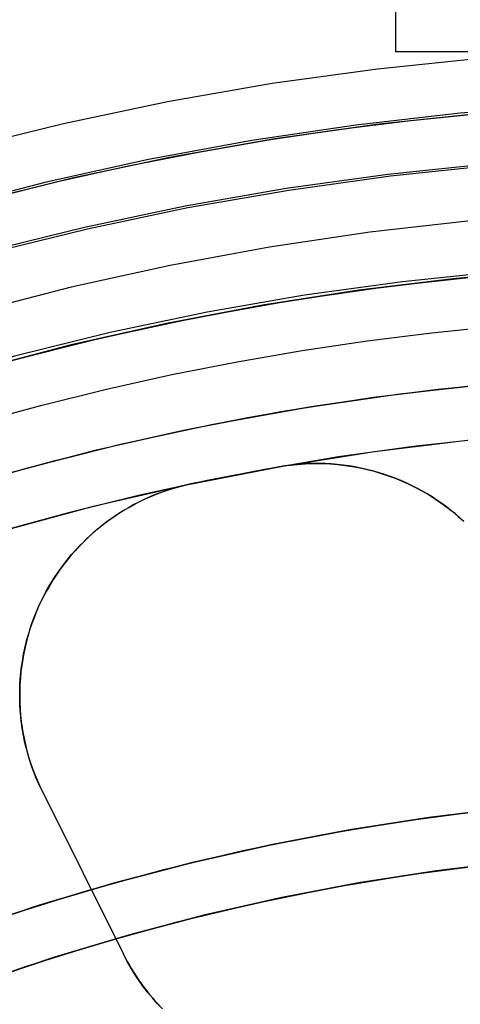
# Model space of a CAD drawing. Header units: millimetres. Extents: x -356 to 356, y -410 to 410.
# Tile 76 of 126: x -6.75 to -2.67, y 19.64 to 28.76. Entities that reach past the tile are written whole.
import ezdxf

# ---------------------------------------------------------------- set-up
doc = ezdxf.new("R2010")
doc.units = ezdxf.units.MM
doc.header["$MEASUREMENT"] = 0
doc.layers.add('1', color=7, linetype='Continuous')

msp = doc.modelspace()

# ---------------------------------------------------------------- linework, layer by layer
at = {"layer": '1', "color": 252}
for points in [[(-3.270497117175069, 29.9596682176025), (-3.270497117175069, 28.4596682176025)], [(-12.81262581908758, 25.47141962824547), (-11.9258162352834, 25.89848461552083), (-11.02479443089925, 26.29468588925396), (-10.11063417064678, 26.6595512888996), (-9.184424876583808, 26.99264599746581), (-8.247270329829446, 27.29357305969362), (-7.30028735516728, 27.56197385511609), (-6.344604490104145, 27.79752852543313), (-5.38136063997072, 27.99995635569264), (-4.411703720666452, 28.16901610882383), (-3.436789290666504, 28.30450631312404), (-2.457779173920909, 28.40626550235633), (-1.475840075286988, 28.47417240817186), (-0.4921421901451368, 28.50814610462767), (0.4921421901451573, 28.50814610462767), (1.475840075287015, 28.47417240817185), (2.45777917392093, 28.40626550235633), (3.436789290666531, 28.30450631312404), (4.411703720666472, 28.16901610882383)], [(-1.720497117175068, 28.4596682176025), (-3.270497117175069, 28.4596682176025)], [(5.078171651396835, 27.55503365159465), (4.118766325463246, 27.71467969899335), (3.154398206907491, 27.84093171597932), (2.186229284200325, 27.93363757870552), (1.215426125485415, 27.992685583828), (0.2431584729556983, 28.01800458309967), (-0.7294021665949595, 28.00956406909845), (-1.701083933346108, 27.96737421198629), (-2.670716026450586, 27.89148584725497), (-3.637130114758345, 27.78199041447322), (-4.599161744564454, 27.63901984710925), (-5.555651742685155, 27.46274641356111), (-6.50544761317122, 27.25338250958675), (-7.447404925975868, 27.01118040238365), (-8.380388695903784, 26.73643192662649), (-9.30327475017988, 26.42946813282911), (-10.21495108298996, 26.09065888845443), (-11.11431919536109, 25.72041243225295), (-12.00029541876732, 25.31917488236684), (-12.87181222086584, 24.88742969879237)], [(-12.86024860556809, 24.87195219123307), (-12.22876401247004, 25.1884364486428), (-11.59221505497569, 25.48765485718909), (-10.95128464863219, 25.769543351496), (-10.30665186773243, 26.03407242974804), (-9.658989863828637, 26.28124644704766), (-9.008963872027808, 26.51110276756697), (-8.357229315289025, 26.72371078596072), (-7.704430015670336, 26.91917082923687), (-7.051196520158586, 27.09761295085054), (-6.398144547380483, 27.25919562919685), (-5.745873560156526, 27.4041043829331), (-5.094965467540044, 27.53255031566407), (-4.445983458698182, 27.64476860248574), (-3.799470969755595, 27.7410169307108), (-3.155950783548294, 27.82157390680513), (-2.515924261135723, 27.88673744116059), (-1.879870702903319, 27.9368231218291), (-1.248246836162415, 27.97216258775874), (-0.6214864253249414, 27.99310191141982), (6.9e-15, 27.99999999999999)], [(-12.86024860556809, 24.87195219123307), (-12.22876401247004, 25.1884364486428), (-11.59221505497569, 25.48765485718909), (-10.95128464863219, 25.769543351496), (-10.30665186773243, 26.03407242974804), (-9.658989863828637, 26.28124644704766), (-9.008963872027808, 26.51110276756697), (-8.357229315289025, 26.72371078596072), (-7.704430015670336, 26.91917082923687), (-7.051196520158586, 27.09761295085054), (-6.398144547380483, 27.25919562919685), (-5.745873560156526, 27.4041043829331), (-5.094965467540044, 27.53255031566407), (-4.445983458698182, 27.64476860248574), (-3.799470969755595, 27.7410169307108), (-3.155950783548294, 27.82157390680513), (-2.515924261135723, 27.88673744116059), (-1.879870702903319, 27.9368231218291), (-1.248246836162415, 27.97216258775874), (-0.6214864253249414, 27.99310191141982), (6.9e-15, 27.99999999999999)], [(5.257278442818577, 27.50201853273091), (4.300194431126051, 27.66782116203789), (3.337935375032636, 27.80032711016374), (2.371659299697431, 27.89937691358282), (1.402529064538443, 27.96485137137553), (0.431710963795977, 27.99667168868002), (-0.5396266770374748, 27.99479957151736), (-1.510314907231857, 27.95923727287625), (-2.479185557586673, 27.89002759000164), (-3.445072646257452, 27.78725381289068), (-4.406813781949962, 27.65103962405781), (-5.363251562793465, 27.48154894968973), (-6.313234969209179, 27.27898576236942), (-7.255620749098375, 27.04359383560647), (-8.189274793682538, 26.77565645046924), (-9.113073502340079, 26.47549605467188), (-10.02590513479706, 26.14347387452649), (-10.92667114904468, 25.77998948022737), (-11.81428752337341, 25.38548030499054), (-12.68768606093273, 24.96042111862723)], [(4.356162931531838, 27.65906441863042), (3.39358201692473, 27.79358920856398), (2.42691210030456, 27.89462488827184), (1.457317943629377, 27.96204971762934), (0.4859678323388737, 27.99578245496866), (-0.4859678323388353, 27.99578245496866), (-1.457317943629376, 27.96204971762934), (-2.426912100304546, 27.89462488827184), (-3.39358201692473, 27.79358920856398), (-4.356162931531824, 27.65906441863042), (-5.31349500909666, 27.49121261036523), (-6.264424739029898, 27.29023603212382), (-7.207806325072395, 27.05637684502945), (-8.142503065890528, 26.78991683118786), (-9.06738872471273, 26.49117705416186), (-9.981348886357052, 26.16051747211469), (-10.8832823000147, 25.79833650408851), (-11.77210220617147, 25.40507054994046), (-12.64673764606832, 24.98119346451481)], [(-13.20415576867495, 24.13656353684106), (-12.36318696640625, 24.5779380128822), (-11.50748472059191, 24.99002249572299), (-10.63806878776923, 25.3723258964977), (-9.755975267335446, 25.7243926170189), (-8.862255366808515, 26.04580309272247), (-7.957974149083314, 26.33617429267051), (-7.044209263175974, 26.59516017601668), (-6.12204965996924, 26.82245210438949), (-5.192594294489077, 27.01777920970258), (-4.256950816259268, 27.18090871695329), (-3.316234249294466, 27.31164622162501), (-2.37156566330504, 27.4098359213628), (-1.42407083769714, 27.47536080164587), (-0.4748789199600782, 27.50814277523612), (0.4748789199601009, 27.50814277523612), (1.424070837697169, 27.47536080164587), (2.371565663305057, 27.4098359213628), (3.316234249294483, 27.31164622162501), (4.256950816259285, 27.18090871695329), (5.192594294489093, 27.01777920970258)], [(4.896931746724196, 26.57159472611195), (3.971767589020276, 26.72554300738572), (3.041817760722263, 26.84728909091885), (2.108202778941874, 26.93668628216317), (1.172047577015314, 26.99362686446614), (0.2344801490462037, 27.01804222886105), (-0.7033698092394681, 27.00990295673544), (-1.640372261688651, 26.96921885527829), (-2.575398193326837, 26.89603894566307), (-3.507320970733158, 26.79045140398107), (-4.435017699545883, 26.65258345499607), (-5.357370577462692, 26.48260121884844), (-6.273268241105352, 26.28070951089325), (-7.181607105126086, 26.04715159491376), (-8.081292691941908, 25.78220889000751), (-8.971240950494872, 25.48620063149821), (-9.850379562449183, 25.15948348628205), (-10.71764923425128, 24.80245112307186), (-11.572004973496, 24.415533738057), (-12.41241734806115, 23.99919753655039)], [(2.8e-15, 26.49999999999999), (-0.9047394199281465, 26.4845510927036), (-1.808423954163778, 26.43822238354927), (-2.709999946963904, 26.3610678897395), (-3.608416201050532, 26.25317756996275), (-4.502625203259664, 26.1146772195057), (-5.391584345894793, 25.94572832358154), (-6.274257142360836, 25.74652786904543), (-7.149614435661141, 25.51730811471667), (-8.016635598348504, 25.25833632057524), (-8.874309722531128, 24.96991443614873), (-9.721636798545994, 24.65237874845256), (-10.55762888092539, 24.30609948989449), (-11.38131124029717, 23.9314804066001), (-12.19172349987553, 23.52895828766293), (-12.98792075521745, 23.09900245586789)], [(-12.98792075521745, 23.09900245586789), (-12.19172349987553, 23.52895828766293), (-11.38131124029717, 23.9314804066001), (-10.5576288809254, 24.30609948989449), (-9.721636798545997, 24.65237874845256), (-8.874309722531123, 24.96991443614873), (-8.016635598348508, 25.25833632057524), (-7.149614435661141, 25.51730811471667), (-6.274257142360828, 25.74652786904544), (-5.391584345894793, 25.94572832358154), (-4.502625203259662, 26.1146772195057), (-3.608416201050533, 26.25317756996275), (-2.709999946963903, 26.3610678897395), (-1.808423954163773, 26.43822238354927), (-0.9047394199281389, 26.4845510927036), (7.2e-15, 26.49999999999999)], [(-12.78737445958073, 23.2106237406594), (-11.98087979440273, 23.63701587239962), (-11.16018646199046, 24.03539552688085), (-10.32626707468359, 24.40529058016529), (-9.480109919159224, 24.74626266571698), (-8.622717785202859, 25.05790769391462), (-7.755106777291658, 25.33985633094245), (-6.878305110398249, 25.59177443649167), (-5.993351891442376, 25.81336345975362), (-5.101295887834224, 26.00436079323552), (-4.203194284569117, 26.1645400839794), (-3.300111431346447, 26.29371150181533), (-2.393117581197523, 26.39172196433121), (-1.483287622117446, 26.45845531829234)], [(-7.161255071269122, 25.0213251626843), (-6.554075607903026, 25.18718682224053), (-5.94706486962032, 25.33737765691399), (-5.340780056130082, 25.47207010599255), (-4.735762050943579, 25.59146038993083), (-4.132534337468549, 25.69576710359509), (-3.531602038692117, 25.78522976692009), (-2.933451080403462, 25.86010734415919), (-2.338547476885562, 25.92067674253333), (-1.747336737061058, 25.9672313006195), (-1.160243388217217, 26.00007927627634), (-0.5776706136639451, 26.01954234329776), (-1e-16, 26.0259541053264), (0.5776706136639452, 26.01954234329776), (1.160243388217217, 26.00007927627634), (1.747336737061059, 25.9672313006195), (2.338547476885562, 25.92067674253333), (2.933451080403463, 25.86010734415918), (3.531602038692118, 25.78522976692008), (4.13253433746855, 25.69576710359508), (4.73576205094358, 25.59146038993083)], [(-7.161255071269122, 25.0213251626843), (-6.554075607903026, 25.18718682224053), (-5.94706486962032, 25.33737765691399), (-5.340780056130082, 25.47207010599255), (-4.735762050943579, 25.59146038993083), (-4.132534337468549, 25.69576710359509), (-3.531602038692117, 25.78522976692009), (-2.933451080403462, 25.86010734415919), (-2.338547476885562, 25.92067674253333), (-1.747336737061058, 25.9672313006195), (-1.160243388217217, 26.00007927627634), (-0.5776706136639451, 26.01954234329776), (-1e-16, 26.0259541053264), (0.5776706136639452, 26.01954234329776), (1.160243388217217, 26.00007927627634), (1.747336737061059, 25.9672313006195), (2.338547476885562, 25.92067674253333), (2.933451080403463, 25.86010734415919), (3.531602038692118, 25.78522976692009), (4.13253433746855, 25.69576710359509), (4.73576205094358, 25.59146038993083)], [(-13.09912205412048, 21.87836834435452), (-12.33941443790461, 22.31566381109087), (-11.56512566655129, 22.72658945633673), (-10.77717069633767, 23.11065970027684), (-9.976480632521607, 23.46742069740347), (-9.164001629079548, 23.79645087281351), (-8.340693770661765, 24.09736142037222), (-7.50752993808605, 24.36979676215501), (-6.665494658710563, 24.61343496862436), (-5.815582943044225, 24.82798813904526), (-4.958799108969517, 25.01320274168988), (-4.096155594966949, 25.16885991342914), (-3.228671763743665, 25.29477571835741), (-2.357372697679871, 25.39080136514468), (-1.483287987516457, 25.45682338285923)], [(-12.84588623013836, 22.02800960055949), (-12.28187850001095, 22.34738151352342), (-11.71201212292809, 22.65124217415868), (-11.13691008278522, 22.9394689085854), (-10.55719585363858, 23.2119713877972), (-9.973491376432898, 23.468691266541), (-9.386415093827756, 23.70960167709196), (-8.796580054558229, 23.93470658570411), (-8.204592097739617, 24.14404002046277), (-7.611048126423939, 24.33766518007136), (-7.016534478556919, 24.51567343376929), (-6.42162540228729, 24.67818322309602), (-5.826881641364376, 24.82533887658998), (-5.232849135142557, 24.95730934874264), (-4.64005783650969, 25.07428689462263), (-4.049020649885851, 25.17648569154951), (-3.460232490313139, 25.26414041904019), (-2.874169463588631, 25.33750480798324), (-2.291288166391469, 25.39685016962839), (-1.712025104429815, 25.44246391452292), (-1.136796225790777, 25.47464807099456), (-0.5659965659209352, 25.49371781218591), (0, 25.49999999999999)], [(-12.49781053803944, 22.22734198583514), (-11.73165846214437, 22.64107306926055), (-10.95182779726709, 23.02840567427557), (-10.15922779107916, 23.38888818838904), (-9.35478257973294, 23.72210030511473), (-8.539430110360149, 24.02765351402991), (-7.714121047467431, 24.30519155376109), (-6.879817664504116, 24.55439082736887), (-6.037492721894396, 24.77496077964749), (-5.188128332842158, 24.96664423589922), (-4.332714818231, 25.12921770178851), (-3.472249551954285, 25.26249162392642), (-2.607735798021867, 25.36631061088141), (-1.740181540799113, 25.44055361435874), (-0.8705983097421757, 25.48513407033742), (2.6e-15, 25.49999999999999)], [(-5.163488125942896, 24.46095644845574), (-4.315620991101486, 24.62469117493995), (-3.462604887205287, 24.75904617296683), (-2.605457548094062, 24.86386114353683), (-1.74520163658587, 24.9390110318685), (-0.882863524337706, 24.98440617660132), (-0.01947206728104, 24.99999241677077), (0.8439426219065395, 24.98575115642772), (1.706350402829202, 24.94169938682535), (2.566722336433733, 24.86788966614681), (3.42403191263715, 24.76441005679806), (4.277256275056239, 24.6313840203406), (5.125377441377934, 24.46897027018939)], [(4.756877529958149, 24.5432702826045), (4.041323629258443, 24.671191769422), (3.323266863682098, 24.77813345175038), (2.603626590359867, 24.8640529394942), (1.883319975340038, 24.92896118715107), (1.163258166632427, 24.97292194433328), (0.4443425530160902, 24.99605088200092), (-0.2725388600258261, 24.9985144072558), (-0.9865149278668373, 24.98052818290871), (-1.69673467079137, 24.94235537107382), (-2.402370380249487, 24.88430462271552), (-3.102620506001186, 24.80672783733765), (-3.796712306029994, 24.71001771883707), (-4.483904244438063, 24.594605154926), (-5.163488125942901, 24.46095644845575)], [(4.756877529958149, 24.54327028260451), (4.041323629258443, 24.67119176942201), (3.323266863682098, 24.77813345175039), (2.603626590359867, 24.86405293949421), (1.883319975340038, 24.92896118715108), (1.163258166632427, 24.97292194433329), (0.4443425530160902, 24.99605088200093), (-0.2725388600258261, 24.99851440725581), (-0.9865149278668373, 24.98052818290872), (-1.69673467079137, 24.94235537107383), (-2.402370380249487, 24.88430462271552), (-3.102620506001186, 24.80672783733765), (-3.796712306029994, 24.71001771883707), (-4.483904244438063, 24.594605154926), (-5.163488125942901, 24.46095644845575)], [(-4.347826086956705, 24.61902533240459), (-4.998185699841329, 24.49526770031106), (-5.64860834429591, 24.35350536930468), (-6.298369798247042, 24.19360530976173), (-6.946732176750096, 24.01547234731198), (-7.592946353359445, 23.81905047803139), (-8.236254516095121, 23.60432400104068), (-8.875892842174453, 23.37131845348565), (-9.511094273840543, 23.12010133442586), (-10.14109137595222, 22.85078260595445), (-10.76511925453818, 22.56351496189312), (-11.38241851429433, 22.2584938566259), (-11.99223823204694, 21.93595728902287), (-12.59383892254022, 21.59618533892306)], [(-4.347826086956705, 24.61902533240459), (-4.998185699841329, 24.49526770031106), (-5.64860834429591, 24.35350536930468), (-6.298369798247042, 24.19360530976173), (-6.946732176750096, 24.01547234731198), (-7.592946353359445, 23.81905047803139), (-8.236254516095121, 23.60432400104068), (-8.875892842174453, 23.37131845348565), (-9.511094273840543, 23.12010133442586), (-10.14109137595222, 22.85078260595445), (-10.76511925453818, 22.56351496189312), (-11.38241851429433, 22.2584938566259), (-11.99223823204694, 21.93595728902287), (-12.59383892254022, 21.59618533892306)], [(-12.50349370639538, 21.64861762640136), (-11.74058851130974, 22.07166920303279), (-10.96338803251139, 22.46784642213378), (-10.17283858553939, 22.83666690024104), (-9.369902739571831, 23.17768156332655), (-8.555558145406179, 23.49047519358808), (-7.73079634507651, 23.77466693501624), (-6.896621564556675, 24.02991075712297), (-6.054049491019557, 24.25589587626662), (-5.204106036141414, 24.45234713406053), (-4.347826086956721, 24.61902533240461)], [(-4.347826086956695, 24.61902533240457), (-4.280223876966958, 24.62977464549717), (-4.212293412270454, 24.63820426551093), (-4.144114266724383, 24.64430431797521), (-4.075766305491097, 24.64806765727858), (-4.007329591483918, 24.64948987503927), (-3.938884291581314, 24.64856930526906), (-3.870510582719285, 24.64530702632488), (-3.802288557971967, 24.63970685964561), (-3.73429813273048, 24.63177536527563), (-3.666618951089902, 24.6215218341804), (-3.59933029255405, 24.60895827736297), (-3.532510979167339, 24.5940994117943), (-3.466239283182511, 24.57696264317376), (-3.400592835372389, 24.55756804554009), (-3.335648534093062, 24.5359383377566), (-3.271482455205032, 24.51209885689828), (-3.208169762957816, 24.48607752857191), (-3.145784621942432, 24.45790483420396), (-3.084400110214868, 24.42761377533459), (-3.024088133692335, 24.39523983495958), (-2.964919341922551, 24.36082093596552), (-2.90696304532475, 24.32439739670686), (-2.850287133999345, 24.28601188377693), (-2.794957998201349, 24.24570936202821), (-2.741040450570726, 24.20353704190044), (-2.688597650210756, 24.15954432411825), (-2.637691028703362, 24.11378274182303)], [(-2.635068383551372, 24.11133834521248), (-2.674491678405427, 24.14717739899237), (-2.714630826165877, 24.18176506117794), (-2.755672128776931, 24.21527728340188), (-2.797821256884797, 24.24786692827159), (-2.841049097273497, 24.27948269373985), (-2.885323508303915, 24.31007438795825), (-2.930609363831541, 24.33959314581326), (-2.976868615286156, 24.36799164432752), (-3.024060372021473, 24.39522431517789), (-3.072140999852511, 24.421247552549), (-3.12106423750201, 24.44601991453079), (-3.170781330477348, 24.46950231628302), (-3.221241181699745, 24.49165821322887), (-3.272390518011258, 24.51245377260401), (-3.324174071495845, 24.5318580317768), (-3.376534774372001, 24.54984304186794), (-3.429413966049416, 24.56638399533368), (-3.482751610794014, 24.58145933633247), (-3.53648652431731, 24.59505085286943), (-3.590556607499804, 24.60714374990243), (-3.644899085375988, 24.61772670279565), (-3.699450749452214, 24.62679189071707), (-3.754148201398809, 24.63433500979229), (-3.808928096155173, 24.64035526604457), (-3.863727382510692, 24.64485534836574), (-3.918483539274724, 24.6478413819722), (-3.97313480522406, 24.64932286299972), (-4.027620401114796, 24.64931257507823), (-4.081880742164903, 24.64782648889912), (-4.135857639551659, 24.64488364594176), (-4.189494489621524, 24.64050602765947), (-4.242736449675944, 24.63471841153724), (-4.295530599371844, 24.62754821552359), (-4.347826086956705, 24.61902533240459)], [(-2.635068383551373, 24.11133834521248), (-2.674491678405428, 24.14717739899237), (-2.714630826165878, 24.18176506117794), (-2.755672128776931, 24.21527728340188), (-2.797821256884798, 24.24786692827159), (-2.841049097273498, 24.27948269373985), (-2.885323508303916, 24.31007438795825), (-2.930609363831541, 24.33959314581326), (-2.976868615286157, 24.36799164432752), (-3.024060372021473, 24.39522431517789), (-3.072140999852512, 24.421247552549), (-3.121064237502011, 24.44601991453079), (-3.170781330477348, 24.46950231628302), (-3.221241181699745, 24.49165821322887), (-3.272390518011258, 24.51245377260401), (-3.324174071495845, 24.5318580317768), (-3.376534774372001, 24.54984304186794), (-3.429413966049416, 24.56638399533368), (-3.482751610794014, 24.58145933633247), (-3.53648652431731, 24.59505085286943), (-3.590556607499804, 24.60714374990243), (-3.644899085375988, 24.61772670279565), (-3.699450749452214, 24.62679189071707), (-3.754148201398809, 24.63433500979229), (-3.808928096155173, 24.64035526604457), (-3.863727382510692, 24.64485534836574), (-3.918483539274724, 24.6478413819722), (-3.97313480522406, 24.64932286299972), (-4.027620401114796, 24.64931257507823), (-4.081880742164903, 24.64782648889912), (-4.135857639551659, 24.64488364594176), (-4.189494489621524, 24.64050602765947), (-4.242736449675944, 24.63471841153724), (-4.295530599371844, 24.62754821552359), (-4.347826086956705, 24.61902533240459)], [(-5.163488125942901, 24.46095644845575), (-5.217393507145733, 24.44879727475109), (-5.271265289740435, 24.43506641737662), (-5.325037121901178, 24.4197528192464), (-5.378641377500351, 24.40284905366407), (-5.432009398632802, 24.3843514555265), (-5.485071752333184, 24.36426023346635), (-5.537758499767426, 24.34257956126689), (-5.589999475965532, 24.31931764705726), (-5.641724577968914, 24.29448677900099), (-5.692864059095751, 24.26810334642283), (-5.743348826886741, 24.24018783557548), (-5.79311074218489, 24.21076479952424), (-5.842082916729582, 24.17986280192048), (-5.890200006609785, 24.14751433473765), (-5.937398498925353, 24.11375571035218), (-5.983616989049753, 24.07862692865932), (-6.028796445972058, 24.04217152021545), (-6.072880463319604, 24.00443636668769), (-6.115815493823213, 23.96547150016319), (-6.157551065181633, 23.92532988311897), (-6.198039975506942, 23.8840671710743), (-6.237238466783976, 23.84174146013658), (-6.275106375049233, 23.79841302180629), (-6.311607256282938, 23.75414402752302), (-6.346708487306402, 23.70899826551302), (-6.38038134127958, 23.66304085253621), (-6.412601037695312, 23.61633794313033), (-6.443346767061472, 23.56895643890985), (-6.472601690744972, 23.52096370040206), (-6.500352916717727, 23.47242726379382), (-6.526591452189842, 23.42341456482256), (-6.551312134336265, 23.37399267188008), (-6.574657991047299, 23.32390667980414), (-6.596739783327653, 23.27288609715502), (-6.61750818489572, 23.22097665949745), (-6.636915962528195, 23.16822733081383), (-6.654918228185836, 23.11469019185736), (-6.671472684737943, 23.06042030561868), (-6.686539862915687, 23.00547556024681), (-6.700083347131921, 22.9499164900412), (-6.712069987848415, 22.89380607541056), (-6.722470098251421, 22.83720952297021), (-6.731257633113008, 22.7801940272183), (-6.738410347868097, 22.72282851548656), (-6.743909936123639, 22.6651833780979), (-6.74774214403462, 22.60733018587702), (-6.749896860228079, 22.5493413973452), (-6.750368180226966, 22.49129005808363), (-6.74915444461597, 22.43324949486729), (-6.746258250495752, 22.37529300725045), (-6.741686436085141, 22.31749355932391), (-6.735450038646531, 22.25992347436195), (-6.727564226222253, 22.20265413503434), (-6.718048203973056, 22.14575569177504), (-6.706925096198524, 22.08929678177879), (-6.694221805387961, 22.03334426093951), (-6.679968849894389, 21.97796295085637), (-6.664200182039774, 21.92321540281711), (-6.646952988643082, 21.8691616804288), (-6.62826747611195, 21.8158591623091), (-6.608186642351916, 21.76336236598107), (-6.58675603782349, 21.71172279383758), (-6.564023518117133, 21.66098880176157), (-6.540038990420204, 21.611205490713)], [(-5.163488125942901, 24.46095644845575), (-5.217393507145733, 24.44879727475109), (-5.271265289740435, 24.43506641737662), (-5.325037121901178, 24.4197528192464), (-5.378641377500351, 24.40284905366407), (-5.432009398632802, 24.38435145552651), (-5.485071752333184, 24.36426023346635), (-5.537758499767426, 24.3425795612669), (-5.589999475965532, 24.31931764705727), (-5.641724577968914, 24.29448677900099), (-5.692864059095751, 24.26810334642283), (-5.743348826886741, 24.24018783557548), (-5.79311074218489, 24.21076479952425), (-5.842082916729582, 24.17986280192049), (-5.890200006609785, 24.14751433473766), (-5.937398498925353, 24.11375571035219), (-5.983616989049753, 24.07862692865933), (-6.028796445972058, 24.04217152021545), (-6.072880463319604, 24.00443636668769), (-6.115815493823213, 23.96547150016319), (-6.157551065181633, 23.92532988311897), (-6.198039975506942, 23.8840671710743), (-6.237238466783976, 23.84174146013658), (-6.275106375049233, 23.79841302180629), (-6.311607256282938, 23.75414402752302), (-6.346708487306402, 23.70899826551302), (-6.38038134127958, 23.66304085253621), (-6.412601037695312, 23.61633794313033), (-6.443346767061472, 23.56895643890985), (-6.472601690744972, 23.52096370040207), (-6.500352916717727, 23.47242726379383), (-6.526591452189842, 23.42341456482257), (-6.551312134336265, 23.37399267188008), (-6.574657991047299, 23.32390667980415), (-6.596739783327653, 23.27288609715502), (-6.61750818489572, 23.22097665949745), (-6.636915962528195, 23.16822733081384), (-6.654918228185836, 23.11469019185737), (-6.671472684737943, 23.06042030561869), (-6.686539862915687, 23.00547556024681), (-6.700083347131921, 22.9499164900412), (-6.712069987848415, 22.89380607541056), (-6.722470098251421, 22.83720952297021), (-6.731257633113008, 22.7801940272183), (-6.738410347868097, 22.72282851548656), (-6.743909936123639, 22.6651833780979), (-6.74774214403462, 22.60733018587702), (-6.749896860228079, 22.5493413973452), (-6.750368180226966, 22.49129005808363), (-6.74915444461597, 22.43324949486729), (-6.746258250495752, 22.37529300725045), (-6.741686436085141, 22.31749355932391), (-6.735450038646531, 22.25992347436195), (-6.727564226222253, 22.20265413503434), (-6.718048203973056, 22.14575569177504), (-6.706925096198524, 22.08929678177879), (-6.694221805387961, 22.03334426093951), (-6.679968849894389, 21.97796295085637), (-6.664200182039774, 21.92321540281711), (-6.646952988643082, 21.8691616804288), (-6.62826747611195, 21.8158591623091), (-6.608186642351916, 21.76336236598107), (-6.58675603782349, 21.71172279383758), (-6.564023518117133, 21.66098880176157), (-6.540038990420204, 21.611205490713)], [(-6.540038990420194, 21.61120549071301), (-6.569725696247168, 21.67336515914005), (-6.597254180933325, 21.73651028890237), (-6.622591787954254, 21.80056597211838), (-6.645708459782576, 21.86545622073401), (-6.666576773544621, 21.93110405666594), (-6.685171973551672, 21.99743160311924), (-6.701472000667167, 22.06436017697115), (-6.715457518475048, 22.1318103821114), (-6.727111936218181, 22.19970220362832), (-6.736421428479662, 22.26795510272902), (-6.74337495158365, 22.33648811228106), (-6.747964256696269, 22.40521993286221), (-6.75018389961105, 22.47406902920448), (-6.750031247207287, 22.54295372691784), (-6.74750648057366, 22.611792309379), (-6.742612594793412, 22.68050311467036), (-6.735355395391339, 22.74900463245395), (-6.725743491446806, 22.81721560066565), (-6.713788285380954, 22.88505510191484), (-6.699503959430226, 22.9524426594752), (-6.682907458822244, 23.01929833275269), (-6.664018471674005, 23.08554281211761), (-6.642859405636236, 23.15109751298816), (-6.61945536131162, 23.21588466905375), (-6.593834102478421, 23.27982742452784), (-6.566026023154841, 23.34284992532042), (-6.536064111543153, 23.40487740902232), (-6.503983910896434, 23.46583629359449), (-6.469823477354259, 23.52565426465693), (-6.433623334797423, 23.58426036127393), (-6.395426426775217, 23.64158506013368), (-6.355278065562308, 23.69756035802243), (-6.313225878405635, 23.7521198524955), (-6.269319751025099, 23.80519882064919), (-6.223611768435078, 23.85673429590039), (-6.176156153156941, 23.90666514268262), (-6.127009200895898, 23.95493212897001), (-6.076229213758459, 24.00147799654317), (-6.02387643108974, 24.04624752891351), (-5.970012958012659, 24.08918761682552), (-5.914702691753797, 24.13024732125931), (-5.858011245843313, 24.1693779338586), (-5.800005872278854, 24.20653303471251), (-5.740755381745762, 24.24166854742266), (-5.680330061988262, 24.27474279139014), (-5.618801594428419, 24.30571653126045), (-5.556242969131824, 24.33455302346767), (-5.492728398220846, 24.36121805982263), (-5.428333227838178, 24.38568000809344), (-5.363133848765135, 24.40790984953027), (-5.297207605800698, 24.42788121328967), (-5.230632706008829, 24.44557040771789), (-5.163488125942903, 24.46095644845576)], [(-6.540038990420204, 21.611205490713), (-5.789629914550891, 20.10712555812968)], [(-6.540038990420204, 21.611205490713), (-5.789629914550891, 20.10712555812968)], [(-6.540038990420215, 21.611205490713), (-5.789629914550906, 20.10712555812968)], [(-3.4e-15, 21.57475165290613), (-0.7425691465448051, 21.56207188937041), (-1.484272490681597, 21.52404738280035), (-2.224245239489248, 21.46072246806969), (-2.961624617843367, 21.37217097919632), (-3.695550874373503, 21.25849616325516), (-4.425168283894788, 21.11983055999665), (-5.14962614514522, 20.95633584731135), (-5.868079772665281, 20.76820265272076), (-6.5796914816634, 20.55565033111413), (-7.283631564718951, 20.31892670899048), (-7.979079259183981, 20.058307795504), (-8.665223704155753, 19.77409746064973), (-9.341264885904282, 19.46662708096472), (-10.00641457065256, 19.13625515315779), (-10.65989722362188, 18.78336687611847), (-11.30095091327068, 18.40837370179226), (-11.92882819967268, 18.01171285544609), (-12.54279700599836, 17.59384682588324)], [(-12.54279700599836, 17.59384682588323), (-11.92882819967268, 18.01171285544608), (-11.30095091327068, 18.40837370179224), (-10.65989722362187, 18.78336687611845), (-10.00641457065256, 19.13625515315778), (-9.341264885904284, 19.4666270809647), (-8.665223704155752, 19.77409746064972), (-7.979079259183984, 20.05830779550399), (-7.283631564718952, 20.31892670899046), (-6.5796914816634, 20.55565033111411), (-5.868079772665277, 20.76820265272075), (-5.14962614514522, 20.95633584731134), (-4.425168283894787, 21.11983055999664), (-3.695550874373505, 21.25849616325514), (-2.961624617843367, 21.37217097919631), (-2.224245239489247, 21.46072246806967), (-1.484272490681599, 21.52404738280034), (-0.7425691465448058, 21.56207188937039), (-2.4e-15, 21.57475165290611)], [(-6.864570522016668, 20.46306969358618), (-6.144145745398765, 20.68888290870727), (-5.416317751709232, 20.88955647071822), (-4.681963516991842, 21.06484858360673), (-3.941967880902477, 21.21454803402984), (-3.197222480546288, 21.33847444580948), (-2.448624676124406, 21.43647849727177), (-1.697076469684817, 21.50844210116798), (-0.9434834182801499, 21.55427854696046), (-0.1887535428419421, 21.57393260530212), (0.5662037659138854, 21.56738059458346), (1.320478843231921, 21.53463040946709), (2.07316284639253, 21.47572151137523), (2.823348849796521, 21.39072488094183), (3.570132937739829, 21.27974293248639), (4.312615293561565, 21.1429093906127), (5.049901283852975, 20.98038912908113)], [(-1e-15, 21.07475165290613), (-0.7254985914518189, 21.06236337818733), (-1.45015128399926, 21.02521299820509), (-2.173113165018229, 20.96334382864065), (-2.893541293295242, 20.87682800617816), (-3.610595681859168, 20.76576640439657), (-4.323440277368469, 20.63028851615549), (-5.031243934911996, 20.47055230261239), (-5.733181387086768, 20.28674400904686), (-6.428434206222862, 20.07907794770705), (-7.116191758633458, 19.84779624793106), (-7.795652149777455, 19.59316857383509), (-8.466023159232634, 19.31549180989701), (-9.126523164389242, 19.01508971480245), (-9.776382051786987, 18.69231254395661), (-10.41484211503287, 18.3475366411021), (-11.04115893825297, 17.98116399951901), (-11.65460226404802, 17.59362179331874), (-12.25445684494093, 17.18536187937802), (-12.84002327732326, 16.7568602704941)], [(-12.84002327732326, 16.75686027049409), (-12.25445684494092, 17.18536187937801), (-11.65460226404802, 17.59362179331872), (-11.04115893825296, 17.981163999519), (-10.41484211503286, 18.34753664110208), (-9.776382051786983, 18.69231254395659), (-9.126523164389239, 19.01508971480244), (-8.466023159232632, 19.31549180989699), (-7.79565214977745, 19.59316857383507), (-7.116191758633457, 19.84779624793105), (-6.42843420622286, 20.07907794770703), (-5.733181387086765, 20.28674400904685), (-5.031243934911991, 20.47055230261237), (-4.323440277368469, 20.63028851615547), (-3.610595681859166, 20.76576640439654), (-2.893541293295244, 20.87682800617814), (-2.17311316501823, 20.96334382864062), (-1.450151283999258, 21.02521299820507), (-0.7254985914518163, 21.06236337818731), (-1.9e-15, 21.07475165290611)], [(-7.402546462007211, 19.74370759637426), (-6.706764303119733, 19.98862560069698), (-6.002901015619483, 20.20924770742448), (-5.291804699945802, 20.40530808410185), (-4.574332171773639, 20.5765704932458), (-3.851347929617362, 20.72282857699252), (-3.123723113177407, 20.84390610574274), (-2.392334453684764, 20.93965719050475), (-1.658063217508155, 21.0099664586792), (-0.9217941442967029, 21.05474919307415), (-0.1844143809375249, 21.07395143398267), (0.5531875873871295, 21.06755004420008), (1.290123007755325, 21.03555273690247), (2.025503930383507, 20.97799806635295), (2.758444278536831, 20.89495538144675), (3.488060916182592, 20.78652474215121), (4.21347471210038, 20.65283679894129), (4.9338115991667, 20.49405263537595)], [(-5.789629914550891, 20.10712555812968), (-5.771913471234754, 20.07246420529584), (-5.753402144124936, 20.03792883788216), (-5.734092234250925, 20.00354421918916), (-5.713980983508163, 19.96933555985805), (-5.693066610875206, 19.93532847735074), (-5.671348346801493, 19.90154895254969), (-5.648826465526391, 19.86802328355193), (-5.625502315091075, 19.83477803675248), (-5.601378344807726, 19.80183999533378), (-5.576458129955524, 19.76923610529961), (-5.55074639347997, 19.73699341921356), (-5.524249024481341, 19.70513903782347), (-5.496973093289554, 19.67370004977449), (-5.468926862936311, 19.64270346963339), (-5.440119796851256, 19.61217617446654)], [(-5.789629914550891, 20.10712555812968), (-5.771913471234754, 20.07246420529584), (-5.753402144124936, 20.03792883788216), (-5.734092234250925, 20.00354421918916), (-5.713980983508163, 19.96933555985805), (-5.693066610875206, 19.93532847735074), (-5.671348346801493, 19.90154895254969), (-5.648826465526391, 19.86802328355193), (-5.625502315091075, 19.83477803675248), (-5.601378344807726, 19.80183999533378), (-5.576458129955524, 19.76923610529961), (-5.55074639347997, 19.73699341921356), (-5.524249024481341, 19.70513903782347), (-5.496973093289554, 19.67370004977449), (-5.468926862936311, 19.64270346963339), (-5.440119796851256, 19.61217617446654)], [(-5.42759911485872, 19.59929990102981), (-5.475455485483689, 19.64980330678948), (-5.521526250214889, 19.70194072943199), (-5.565755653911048, 19.7556490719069), (-5.608090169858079, 19.81086333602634), (-5.648478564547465, 19.86751670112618), (-5.686871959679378, 19.92554060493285), (-5.723223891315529, 19.98486482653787), (-5.757490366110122, 20.04541757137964), (-5.78962991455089, 20.10712555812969)]]:
    msp.add_lwpolyline(points, dxfattribs=at)
at = {"layer": '1', "color": 252, "extrusion": (0, 1, 0)}
for points in [[(-3.229502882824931, -50.4768787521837), (-3.22870221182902, -50.40474193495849), (-3.226271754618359, -50.33199295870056), (-3.222169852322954, -50.25867947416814), (-3.216356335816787, -50.18485182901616), (-3.208792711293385, -50.11056303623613), (-3.199442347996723, -50.0358687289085), (-3.188270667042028, -49.96082710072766), (-3.175245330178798, -49.88549883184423), (-3.160336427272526, -49.80994699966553), (-3.143516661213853, -49.73423697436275), (-3.1247615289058, -49.65843629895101), (-3.104049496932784, -49.58261455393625), (-3.081362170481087, -49.50684320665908), (-3.056684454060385, -49.43119544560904), (-3.030004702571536, -49.35574600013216), (-3.001314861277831, -49.28057094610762), (-2.970610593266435, -49.20574749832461), (-2.937891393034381, -49.13135379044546), (-2.903160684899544, -49.05746864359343), (-2.866425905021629, -48.9841713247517), (-2.827698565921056, -48.91154129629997), (-2.786994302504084, -48.83965795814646), (-2.744332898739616, -48.76860038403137), (-2.699738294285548, -48.69844705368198), (-2.653238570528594, -48.62927558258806), (-2.604865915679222, -48.56116245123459), (-2.554656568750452, -48.49418273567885), (-2.502650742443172, -48.4284098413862), (-2.448892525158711, -48.36391524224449), (-2.39342976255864, -48.30076822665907), (-2.336313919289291, -48.23903565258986), (-2.277599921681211, -48.17878171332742), (-2.217345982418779, -48.12006771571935), (-2.155613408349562, -48.06295187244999), (-2.092466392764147, -48.00748910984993), (-2.027971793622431, -47.95373089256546), (-1.962198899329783, -47.90172506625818), (-1.895219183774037, -47.85151571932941), (-1.827106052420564, -47.80314306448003), (-1.757934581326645, -47.75664334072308), (-1.687781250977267, -47.71204873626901), (-1.616723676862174, -47.66938733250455), (-1.54484033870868, -47.62868306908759), (-1.472210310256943, -47.58995572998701), (-1.398912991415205, -47.55322095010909), (-1.325027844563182, -47.51849024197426), (-1.250634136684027, -47.4857710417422), (-1.175810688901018, -47.45506677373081), (-1.100635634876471, -47.42637693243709), (-1.025186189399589, -47.39969718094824), (-0.9495384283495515, -47.37501946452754), (-0.8737670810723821, -47.35233213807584), (-0.7979453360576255, -47.33162010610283), (-0.7221446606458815, -47.31286497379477), (-0.6464346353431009, -47.29604520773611), (-0.5708828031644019, -47.28113630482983), (-0.4955545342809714, -47.26811096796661), (-0.4205129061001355, -47.2569392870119), (-0.3458185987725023, -47.24758892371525), (-0.2715298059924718, -47.24002529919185), (-0.1977021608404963, -47.23421178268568), (-0.12438867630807, -47.23010988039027), (-0.0516397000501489, -47.22767942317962), (0.0204971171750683, -47.2268787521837), (0.0926339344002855, -47.22767942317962), (0.1653829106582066, -47.23010988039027), (0.238696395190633, -47.23421178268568), (0.3125240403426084, -47.24002529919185), (0.3868128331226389, -47.24758892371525), (0.4615071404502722, -47.2569392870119), (0.5365487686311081, -47.26811096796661), (0.6118770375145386, -47.28113630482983), (0.6874288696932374, -47.29604520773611), (0.7631388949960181, -47.31286497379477), (0.8389395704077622, -47.33162010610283), (0.9147613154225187, -47.35233213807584), (0.9905326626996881, -47.37501946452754), (1.066180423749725, -47.39969718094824), (1.141629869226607, -47.42637693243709), (1.216804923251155, -47.45506677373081), (1.291628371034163, -47.4857710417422), (1.366022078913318, -47.51849024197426), (1.439907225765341, -47.55322095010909), (1.513204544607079, -47.58995572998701), (1.585834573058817, -47.62868306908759), (1.65771791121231, -47.66938733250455), (1.728775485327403, -47.71204873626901), (1.798928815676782, -47.75664334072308), (1.8681002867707, -47.80314306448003), (1.936213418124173, -47.85151571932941), (2.00319313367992, -47.90172506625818), (2.068966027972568, -47.95373089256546), (2.133460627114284, -48.00748910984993), (2.196607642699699, -48.06295187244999), (2.258340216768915, -48.12006771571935), (2.318594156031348, -48.17878171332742), (2.377308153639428, -48.23903565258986), (2.434423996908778, -48.30076822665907), (2.489886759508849, -48.36391524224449), (2.54364497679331, -48.4284098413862), (2.59565080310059, -48.49418273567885), (2.645860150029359, -48.56116245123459), (2.694232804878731, -48.62927558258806), (2.740732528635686, -48.69844705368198), (2.785327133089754, -48.76860038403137), (2.827988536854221, -48.83965795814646), (2.868692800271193, -48.91154129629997), (2.907420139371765, -48.9841713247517), (2.944154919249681, -49.05746864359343), (2.978885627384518, -49.13135379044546), (3.011604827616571, -49.20574749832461), (3.042309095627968, -49.28057094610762), (3.070998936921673, -49.35574600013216), (3.097678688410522, -49.43119544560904), (3.122356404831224, -49.50684320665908), (3.145043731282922, -49.58261455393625), (3.165755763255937, -49.65843629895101), (3.184510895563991, -49.73423697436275), (3.201330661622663, -49.80994699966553), (3.216239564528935, -49.88549883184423), (3.229264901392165, -49.96082710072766), (3.24043658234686, -50.0358687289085), (3.249786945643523, -50.11056303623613), (3.257350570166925, -50.18485182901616), (3.263164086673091, -50.25867947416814), (3.267265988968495, -50.33199295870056), (3.269696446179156, -50.40474193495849), (3.270497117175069, -50.4768787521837)], [(0.0204971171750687, -53.72687875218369), (0.1314557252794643, -53.72498407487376), (0.2422849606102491, -53.71930225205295), (0.3528556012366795, -53.7098399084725), (0.4630387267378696, -53.69660807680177), (0.5727058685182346, -53.67962218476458), (0.6817291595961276, -53.65890203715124), (0.7899814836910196, -53.63447179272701), (0.8973366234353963, -53.60635993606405), (1.003669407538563, -53.57459924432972), (1.108855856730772, -53.53922674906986), (1.212773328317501, -53.50028369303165), (1.315300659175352, -53.45781548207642), (1.416318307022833, -53.41187163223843), (1.515708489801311, -53.36250571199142), (1.613355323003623, -53.30977527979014), (1.709144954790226, -53.25374181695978), (1.802965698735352, -53.1944706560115), (1.894708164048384, -53.13203090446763), (1.984265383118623, -53.06649536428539), (2.071532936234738, -52.99794044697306), (2.156409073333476, -52.92644608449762), (2.238794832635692, -52.8520956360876), (2.318594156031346, -52.77497579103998), (2.39571400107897, -52.69517646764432), (2.470064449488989, -52.61279070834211), (2.541558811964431, -52.52791457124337), (2.610113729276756, -52.44064701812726), (2.675649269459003, -52.35108979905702), (2.738089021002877, -52.25934733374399), (2.797360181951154, -52.16552658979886), (2.853393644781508, -52.06973695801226), (2.906124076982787, -51.97209012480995), (2.955489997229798, -51.87269994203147), (3.001433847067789, -51.77168229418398), (3.043902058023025, -51.66915496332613), (3.082845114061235, -51.5652374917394), (3.118217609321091, -51.46005104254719), (3.149978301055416, -51.35371825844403), (3.178090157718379, -51.24636311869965), (3.202520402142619, -51.13811079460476), (3.22324054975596, -51.02908750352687), (3.240226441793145, -50.9194203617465), (3.253458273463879, -50.80923723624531), (3.262920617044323, -50.69866659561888), (3.268602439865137, -50.58783736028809), (3.270497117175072, -50.4768787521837)]]:
    msp.add_lwpolyline(points, dxfattribs=at)
at = {"layer": '1', "color": 252, "extrusion": (-0.0002377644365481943, 0, 0.9999999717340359)}
msp.add_lwpolyline([(27.5021784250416, -3.4e-15), (27.48577692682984, 0.9500837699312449), (27.43659197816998, 1.899035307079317), (27.35468219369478, 2.84572372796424), (27.24014518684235, 3.789020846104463), (27.09311745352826, 4.727802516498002), (26.91377420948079, 5.660949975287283), (26.70232918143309, 6.58735117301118), (26.45903435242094, 7.505902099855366), (26.18417966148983, 8.415508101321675), (25.87809265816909, 9.31508518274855), (25.54113811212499, 10.20356130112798), (25.17371757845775, 11.07987764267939), (24.77626891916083, 11.94298988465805), (24.34926578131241, 12.79186943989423), (23.89321703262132, 13.62550468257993), (23.40866615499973, 14.44290215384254), (22.89619059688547, 15.24308774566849), (22.35640108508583, 16.0251078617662), (21.7899408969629, 16.78803055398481), (21.19748509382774, 17.5309466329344), (20.5797397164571, 18.25297075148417), (19.93744094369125, 18.95324245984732), (19.27135421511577, 19.63092723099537), (18.58227331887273, 20.28521745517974), (17.8710194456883, 20.91533340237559), (17.13844021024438, 21.52052415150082), (16.38540864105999, 22.10006848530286), (15.61282214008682, 22.65327574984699), (14.82160141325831, 23.17948667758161), (14.012689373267, 23.67807417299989), (13.18705001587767, 24.14844405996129), (12.34566727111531, 24.59003578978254), (11.4895438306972, 25.00232310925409), (10.61969995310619, 25.38481468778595), (9.737172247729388, 25.73705470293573), (8.843012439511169, 26.05862338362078), (7.938286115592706, 26.34913751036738), (7.024071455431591, 26.6082508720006), (6.10145794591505, 26.83565467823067), (5.171545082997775, 27.03107792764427), (4.23544106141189, 27.194287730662), (3.294261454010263, 27.32508958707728), (2.349127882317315, 27.42332761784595), (1.40116667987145, 27.48888475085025), (0.4515075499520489, 27.52168286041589), (-0.4987177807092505, 27.52168286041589), (-1.448376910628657, 27.48888475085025), (-2.396338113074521, 27.42332761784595), (-3.34147168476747, 27.32508958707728), (-4.282651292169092, 27.194287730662), (-5.218755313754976, 27.03107792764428), (-6.148668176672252, 26.83565467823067), (-7.071281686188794, 26.6082508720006), (-7.985496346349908, 26.34913751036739), (-8.89022267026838, 26.05862338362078), (-9.78438247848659, 25.73705470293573), (-10.66691018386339, 25.38481468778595), (-11.53675406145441, 25.00232310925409), (-12.39287750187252, 24.59003578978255), (-13.23426024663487, 24.14844405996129), (-14.05989960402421, 23.67807417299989), (-14.8688116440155, 23.17948667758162), (-15.66003237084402, 22.65327574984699), (-16.43261887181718, 22.10006848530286), (-17.18565044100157, 21.52052415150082), (-17.91822967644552, 20.91533340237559), (-18.62948354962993, 20.28521745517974), (-19.31856444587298, 19.63092723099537), (-19.98465117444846, 18.95324245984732), (-20.6269499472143, 18.25297075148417), (-21.24469532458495, 17.5309466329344), (-21.83715112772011, 16.7880305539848), (-22.40361131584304, 16.0251078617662), (-22.94340082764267, 15.24308774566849), (-23.45587638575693, 14.44290215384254), (-23.94042726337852, 13.62550468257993), (-24.39647601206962, 12.79186943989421), (-24.82347914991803, 11.94298988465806), (-25.22092780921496, 11.07987764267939), (-25.5883483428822, 10.20356130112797), (-25.9253028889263, 9.315085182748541), (-26.23138989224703, 8.415508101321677), (-26.50624458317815, 7.505902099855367), (-26.74953941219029, 6.587351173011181), (-26.96098444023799, 5.660949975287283), (-27.14032768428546, 4.727802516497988), (-27.28735541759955, 3.789020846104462), (-27.40189242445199, 2.845723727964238), (-27.48380220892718, 1.899035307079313), (-27.53298715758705, 0.9500837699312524), (-27.54938865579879, 3.4e-15)], dxfattribs=at)
at = {"layer": '1', "color": 252, "extrusion": (-8.224230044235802e-05, 0, 0.9999999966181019)}
msp.add_lwpolyline([(26.51773247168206, -3.2e-15), (26.50192676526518, 0.9155715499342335), (26.45452848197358, 1.830051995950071), (26.37559410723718, 2.742351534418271), (26.26521770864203, 3.651382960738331), (26.12353082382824, 4.556062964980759), (25.950702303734, 5.455313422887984), (25.74693811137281, 6.348062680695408), (25.5124810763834, 7.233246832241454), (25.24761060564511, 8.109810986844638), (24.9526423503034, 8.976710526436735), (24.62792782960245, 9.832912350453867), (24.27385401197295, 10.67739610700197), (23.89084285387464, 11.50915540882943), (23.47935079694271, 12.32719903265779), (23.03986822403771, 13.13055210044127), (22.57291887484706, 13.91825724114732), (22.07905922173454, 14.68937573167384), (21.55887780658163, 15.44298861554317), (21.01299453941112, 16.17819779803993), (20.44205995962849, 16.89412711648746), (19.84675446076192, 17.58992338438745), (19.22778747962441, 18.26475740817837), (18.58589665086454, 18.91782497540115), (17.9218469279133, 19.54834781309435), (17.23642967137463, 20.15557451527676), (16.5304617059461, 20.73878143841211), (15.80478434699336, 21.29727356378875), (15.06026239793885, 21.83038532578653), (14.29778311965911, 22.33748140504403), (13.5182551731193, 22.81795748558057), (12.72260753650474, 23.27124097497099), (11.91178839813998, 23.6967916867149), (11.08676402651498, 24.09410248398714), (10.2485176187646, 24.46269988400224), (9.398048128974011, 24.80214462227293), (8.536369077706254, 25.11203217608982), (7.664507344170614, 25.39199324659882), (6.783501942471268, 25.64169419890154), (5.894402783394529, 25.8608374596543), (4.998269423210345, 26.04916187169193), (4.096169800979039, 26.20644300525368), (3.189178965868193, 26.33249342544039), (2.278377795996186, 26.42716291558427), (1.364851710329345, 26.49033865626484), (0.4496893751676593, 26.52194535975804), (-0.4660185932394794, 26.52194535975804), (-1.381180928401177, 26.49033865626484), (-2.294707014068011, 26.42716291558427), (-3.205508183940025, 26.3324934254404), (-4.112499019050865, 26.20644300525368), (-5.014598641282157, 26.04916187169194), (-5.910732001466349, 25.86083745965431), (-6.799831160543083, 25.64169419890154), (-7.680836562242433, 25.39199324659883), (-8.55269829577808, 25.11203217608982), (-9.414377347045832, 24.80214462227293), (-10.26484683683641, 24.46269988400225), (-11.1030932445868, 24.09410248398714), (-11.9281176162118, 23.69679168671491), (-12.73893675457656, 23.27124097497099), (-13.53458439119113, 22.81795748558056), (-14.31411233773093, 22.33748140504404), (-15.07659161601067, 21.83038532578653), (-15.82111356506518, 21.29727356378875), (-16.54679092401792, 20.73878143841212), (-17.25275888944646, 20.15557451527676), (-17.93817614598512, 19.54834781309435), (-18.60222586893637, 18.91782497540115), (-19.24411669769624, 18.26475740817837), (-19.86308367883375, 17.58992338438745), (-20.45838917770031, 16.89412711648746), (-21.02932375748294, 16.17819779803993), (-21.57520702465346, 15.44298861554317), (-22.09538843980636, 14.68937573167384), (-22.58924809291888, 13.91825724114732), (-23.05619744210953, 13.13055210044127), (-23.49568001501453, 12.32719903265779), (-23.90717207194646, 11.50915540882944), (-24.29018323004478, 10.67739610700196), (-24.64425704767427, 9.83291235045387), (-24.96897156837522, 8.976710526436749), (-25.26393982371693, 8.10981098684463), (-25.52881029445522, 7.233246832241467), (-25.76326732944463, 6.348062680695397), (-25.96703152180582, 5.455313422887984), (-26.13986004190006, 4.556062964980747), (-26.28154692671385, 3.65138296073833), (-26.391923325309, 2.742351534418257), (-26.4708577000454, 1.830051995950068), (-26.518255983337, 0.9155715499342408), (-26.53406168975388, 3.2e-15)], dxfattribs=at)
at = {"layer": '1', "color": 252, "extrusion": (1, 0, 0)}
for points in [[(24.61902533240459, -329.901923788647), (24.61902533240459, -327.901923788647)], [(24.6495033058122, -327.901923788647), (24.6495033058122, -329.901923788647)], [(24.46095644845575, -327.901923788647), (24.46095644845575, -325.901923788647)], [(21.611205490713, -327.901923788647), (21.611205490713, -325.901923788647)], [(20.85916552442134, -327.901923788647), (20.85916552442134, -325.901923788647)], [(20.10712555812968, -325.901923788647), (20.10712555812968, -327.901923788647)]]:
    msp.add_lwpolyline(points, dxfattribs=at)

doc.saveas('drawing.dxf')
